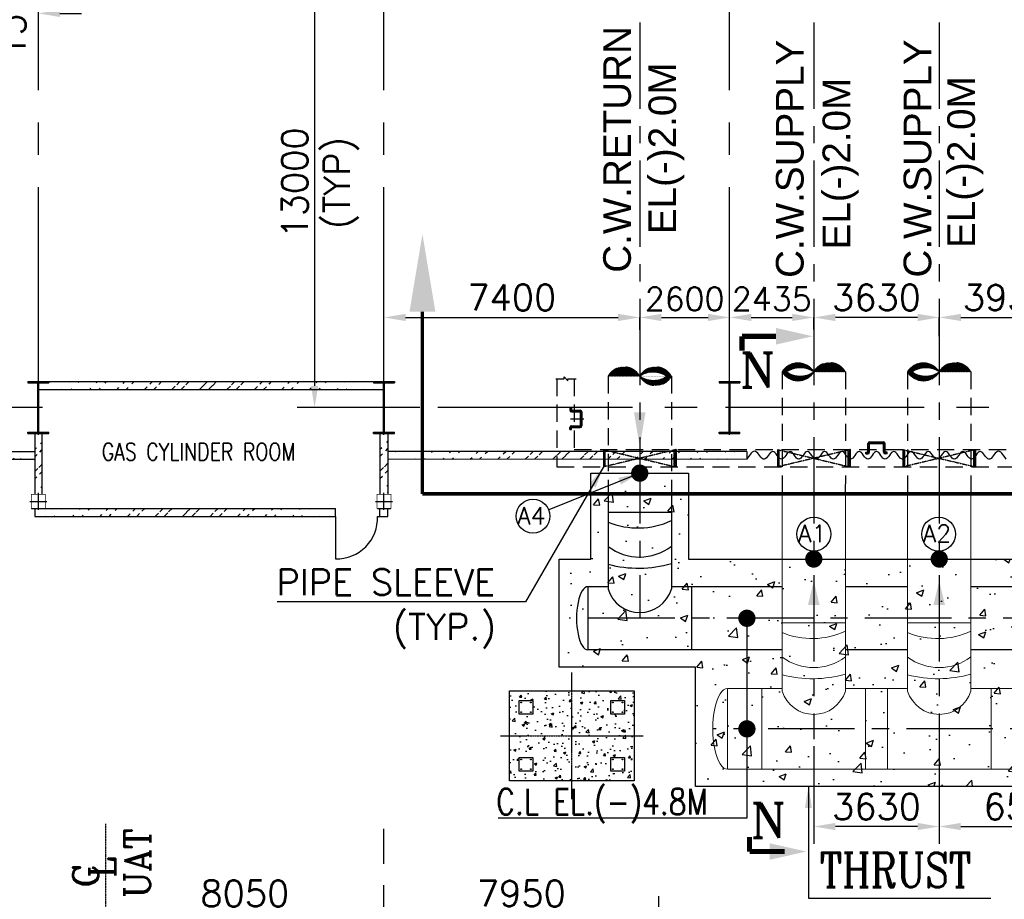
# Model space of a CAD drawing. Header units: inches. Extents: x -341304 to 31571016, y -692717 to 2132253.
# Tile 247 of 256: x 735170 to 763657, y -273216 to -247761. Entities that reach past the tile are written whole.
import ezdxf
from ezdxf.enums import TextEntityAlignment as Align

# ---------------------------------------------------------------- set-up
doc = ezdxf.new("R2010")
doc.units = ezdxf.units.IN
doc.header["$MEASUREMENT"] = 0
for name, pattern in [('CENTER', [2, 1.25, -0.25, 0.25, -0.25]), ('CENTER2', [1.125, 0.75, -0.125, 0.125, -0.125]), ('CENTRE', [1.5, 0.75, -0.25, 0.25, -0.25]), ('HIDDEN', [0.375, 0.25, -0.125])]:
    doc.linetypes.add(name, pattern=pattern)
for name, color, linetype in [('0-7-COL', 5, 'CENTER'), ('0-CL', 8, 'CENTER'), ('0-CW RETURN', 1, 'Continuous'), ('0-CW SUPPLY', 4, 'Continuous'), ('Aux_col', 1, 'Continuous'), ('CANAL', 4, 'Continuous'), ('civil', 4, 'Continuous'), ('COL', 1, 'Continuous'), ('cw pipe', 3, 'Continuous'), ('CWPIPEI', 4, 'Continuous'), ('DIM', 1, 'Continuous'), ('ENCASING', 44, 'Continuous'), ('EQP0', 3, 'Continuous'), ('GRID', 2, 'CENTER2'), ('HATCH', 9, 'Continuous'), ('text', 3, 'Continuous'), ('WALL', 40, 'Continuous')]:
    doc.layers.add(name, color=color, linetype=linetype)
doc.styles.add('ROMANC', font='ROMANC.SHX')
doc.styles.add('ROMANS', font='romans')
doc.styles.add('ROMANT', font='romant', dxfattribs={"height": 5})
doc.styles.get("Standard").update_dxf_attribs({"font": 'arial.ttf'})
doc.dimstyles.new('User600', dxfattribs={"dimscale": 500, "dimtxt": 1.5, "dimasz": 1.25, "dimexe": 1, "dimexo": 1, "dimgap": 0.4, "dimtad": 1, "dimdec": 0, "dimzin": 0, "dimdsep": 46, "dimtxsty": 'ROMANS', "dimcen": 1, "dimclrd": 8, "dimclre": 8, "dimclrt": 3, "dimadec": 0, "dimazin": 0, "dimtfac": 1, "dimtdec": 0, "dimtix": 1, "dimtofl": 0, "dimtmove": 0, "dimatfit": 3, "dimfxl": 1, "dimtolj": 1, "dimtzin": 0, "dimarcsym": 0})
pattern_1 = [(45, (1082611.345, -1068985.848), (29.1681547, -29.1681547), []), (315, (1082611.345, -1068985.848), (-29.1681547, -29.1681547), [])]
pattern_2 = [(45, (1087645.92, -1068985.848), (29.1681547, -29.1681547), []), (315, (1087645.92, -1068985.848), (-29.1681547, -29.1681547), [])]
pattern_3 = [(45, (1091276.314, -1068985.848), (29.1681547, -29.1681547), []), (315, (1091276.314, -1068985.848), (-29.1681547, -29.1681547), [])]
pattern_4 = [(45, (711329.6, -357509.4), (-397.7476, 397.7476), []), (45, (711594.75, -357509.4), (-397.7476, 397.7476), [])]
pattern_5 = [(45, (711329.6, -357509.4), (-397.7476, 397.7476), []), (45, (711594.75, -357509.4), (-397.7476, 397.7476), [])]

# ---------------------------------------------------------------- blocks, each defined once
blk = doc.blocks.new('A$C41E52089')
at = {"layer": 'COL'}
h = blk.add_hatch(dxfattribs=at)
h.set_pattern_fill('ANSI31', color=230, scale=100, style=0)
h.paths.add_polyline_path([(300, -710), (0, -710), (0, -750), (300, -750)])
h.paths.add_polyline_path([(0, -710), (-300, -710), (-300, -750), (0, -750)])
h.paths.add_polyline_path([(0, 0), (-13, 0), (-13, -710), (0, -710)])
h.paths.add_polyline_path([(0, 710), (-13, 710), (-13, 0), (0, 0)])
h.paths.add_polyline_path([(12, 0), (0, 0), (0, -710), (12, -710)])
h.paths.add_polyline_path([(12, 710), (0, 710), (0, 0), (12, 0)])
h.paths.add_polyline_path([(300, 750), (0, 750), (0, 710), (12, 710), (300, 710)])
h.paths.add_polyline_path([(0, 750), (-300, 750), (-300, 710), (0, 710)])
at = {"layer": 'COL', "color": 230}
for p, q in [((-300, 750), (300, 750)), ((-300, 750), (-300, 710)), ((-300, 710), (300, 710)), ((-13, -710), (-13, 710)), ((12, -710), (12, 710)), ((300, 750), (300, 710)), ((123, 0), (-123, 0)), ((-300, -710), (300, -710)), ((-300, -750), (-300, -710)), ((-300, -750), (300, -750)), ((300, -750), (300, -710))]:
    blk.add_line(p, q, dxfattribs=at)
at = {"layer": 'COL', "color": 2}
blk.add_line((0, -790), (0, 790), dxfattribs=at)
blk = doc.blocks.new('*D113')
at = {"color": 8, "lineweight": -2, "transparency": 16777216}
for p, q in [((747714, -245984), (743202, -245984)), ((743702, -246609), (743702, -258359)), ((746746, -258984), (743202, -258984))]:
    blk.add_line(p, q, dxfattribs=at)
at = {"color": 8, "transparency": 16777216}
for points in [[(743598, -246609), (743806, -246609), (743702, -245984)], [(743598, -258359), (743806, -258359), (743702, -258984)]]:
    blk.add_solid(points, dxfattribs=at)
at = {"layer": 'Defpoints', "color": 0, "transparency": 16777216}
for p in [(748214, -245984), (743702, -258984), (747246, -258984)]:
    blk.add_point(p, dxfattribs=at)
at = {"color": 3, "transparency": 16777216, "char_height": 750, "attachment_point": 5, "rotation": 90, "style": 'ROMANS'}
for s, insert in [('\\A1;13000', (743127, -252484)), ('\\A1;(TYP)', (744473, -252484))]:
    blk.add_mtext(s, dxfattribs=dict(at, insert=insert))
blk = doc.blocks.new('*D128')
at = {"color": 8, "lineweight": -2, "transparency": 16777216}
for p, q in [((761774, -268284), (761774, -271110)), ((762399, -271110), (767709, -271110)), ((768334, -271854), (768334, -271110))]:
    blk.add_line(p, q, dxfattribs=at)
at = {"color": 8, "transparency": 16777216}
for points in [[(762399, -271006), (762399, -271214), (761774, -271110)], [(767709, -271006), (767709, -271214), (768334, -271110)]]:
    blk.add_solid(points, dxfattribs=at)
at = {"layer": 'Defpoints', "color": 0, "transparency": 16777216}
for p in [(761774, -268284), (768334, -271110), (768334, -271854, -120687)]:
    blk.add_point(p, dxfattribs=at)
at = {"color": 3, "transparency": 16777216, "insert": (764341, -270535), "char_height": 750, "attachment_point": 5, "style": 'ROMANS'}
blk.add_mtext('\\A1;6560', dxfattribs=at)
blk = doc.blocks.new('*D149')
at = {"color": 8, "lineweight": -2, "transparency": 16777216}
for p, q in [((758144, -268784), (758144, -271610)), ((761774, -268784), (761774, -271610)), ((761149, -271110), (758769, -271110))]:
    blk.add_line(p, q, dxfattribs=at)
at = {"color": 8, "transparency": 16777216}
for points in [[(758769, -271006), (758769, -271214), (758144, -271110)], [(761149, -271006), (761149, -271214), (761774, -271110)]]:
    blk.add_solid(points, dxfattribs=at)
at = {"layer": 'Defpoints', "color": 0, "transparency": 16777216}
for p in [(758144, -268284), (761774, -268284), (758144, -271110)]:
    blk.add_point(p, dxfattribs=at)
at = {"color": 3, "transparency": 16777216, "insert": (759959, -270535), "char_height": 750, "attachment_point": 5, "style": 'ROMANS'}
blk.add_mtext('\\A1;3630', dxfattribs=at)
blk = doc.blocks.new('A$C5C0C65E7')
at = {"layer": 'Aux_col'}
for p, q in [((-125, 0), (125, 0)), ((0, 125), (0, -125))]:
    blk.add_line(p, q, dxfattribs=at)
at = {"layer": 'Aux_col', "const_width": 10, "flags": 128}
blk.add_lwpolyline([(-100, -100), (100, -100), (100, 100), (-100, 100)], close=True, dxfattribs=at)
blk = doc.blocks.new('A$C72AF697D')
at = {"layer": 'Aux_col', "xscale": 2, "yscale": 2, "zscale": 2}
blk.add_blockref('A$C5C0C65E7', (0, 0), dxfattribs=at)
blk = doc.blocks.new('A$C2B282DB4')
at = {"layer": 'Aux_col'}
blk.add_blockref('A$C72AF697D', (0, 0), dxfattribs=at)
blk = doc.blocks.new('A$C744626C8')
at = {"layer": 'DIM'}
blk.add_blockref('A$C2B282DB4', (0, 0), dxfattribs=at)
blk = doc.blocks.new('*D344')
at = {"color": 8, "lineweight": -2, "transparency": 16777216}
for p, q in [((733584, -247579), (732959, -247579)), ((736334, -247579), (736959, -247579))]:
    blk.add_line(p, q, dxfattribs=at)
at = {"color": 8, "transparency": 16777216}
for points in [[(733584, -247475), (733584, -247683), (734209, -247579)], [(736334, -247475), (736334, -247683), (735709, -247579)]]:
    blk.add_solid(points, dxfattribs=at)
at = {"layer": 'Defpoints', "color": 0, "transparency": 16777216}
for p in [(734209, -247579), (735709, -247579), (735709, -247579)]:
    blk.add_point(p, dxfattribs=at)
at = {"color": 3, "transparency": 16777216, "insert": (734959, -247579), "char_height": 750, "attachment_point": 5, "rotation": 90, "style": 'ROMANS'}
blk.add_mtext('\\A1;1500', dxfattribs=at)
blk = doc.blocks.new('*D188')
at = {"color": 8, "lineweight": -2, "transparency": 16777216}
for p, q in [((745709, -256717), (745709, -256378)), ((746334, -256378), (752484, -256378)), ((753109, -256733), (753109, -256378))]:
    blk.add_line(p, q, dxfattribs=at)
at = {"color": 8, "transparency": 16777216}
for points in [[(746334, -256274), (746334, -256482), (745709, -256378)], [(752484, -256274), (752484, -256482), (753109, -256378)]]:
    blk.add_solid(points, dxfattribs=at)
at = {"layer": 'Defpoints', "color": 0, "transparency": 16777216}
for p in [(753109, -256378), (745709, -256717), (753109, -256733)]:
    blk.add_point(p, dxfattribs=at)
at = {"color": 3, "transparency": 16777216, "insert": (749409, -255803), "char_height": 750, "attachment_point": 5, "style": 'ROMANS'}
blk.add_mtext('\\A1;7400', dxfattribs=at)
blk = doc.blocks.new('*D189')
at = {"color": 8, "lineweight": -2, "transparency": 16777216}
for p, q in [((753109, -256733), (753109, -256378)), ((753734, -256378), (755085, -256378)), ((755710, -256647), (755710, -256378))]:
    blk.add_line(p, q, dxfattribs=at)
at = {"color": 8, "transparency": 16777216}
for points in [[(753734, -256274), (753734, -256482), (753109, -256378)], [(755085, -256274), (755085, -256482), (755710, -256378)]]:
    blk.add_solid(points, dxfattribs=at)
at = {"layer": 'Defpoints', "color": 0, "transparency": 16777216}
for p in [(755710, -256378), (755710, -256647), (753109, -256733)]:
    blk.add_point(p, dxfattribs=at)
at = {"color": 3, "transparency": 16777216, "insert": (754409, -255841), "char_height": 675, "attachment_point": 5, "style": 'ROMANS'}
blk.add_mtext('\\A1;2600', dxfattribs=at)
blk = doc.blocks.new('*D190')
at = {"color": 8, "lineweight": -2, "transparency": 16777216}
for p, q in [((755710, -257060), (755710, -256378)), ((756335, -256378), (757520, -256378)), ((758145, -256723), (758145, -256378))]:
    blk.add_line(p, q, dxfattribs=at)
at = {"color": 8, "transparency": 16777216}
for points in [[(756335, -256274), (756335, -256482), (755710, -256378)], [(757520, -256274), (757520, -256482), (758145, -256378)]]:
    blk.add_solid(points, dxfattribs=at)
at = {"layer": 'Defpoints', "color": 0, "transparency": 16777216}
for p in [(758145, -256378), (758145, -256723), (755710, -257060)]:
    blk.add_point(p, dxfattribs=at)
at = {"color": 3, "transparency": 16777216, "insert": (756927, -255841), "char_height": 675, "attachment_point": 5, "style": 'ROMANS'}
blk.add_mtext('\\A1;2435', dxfattribs=at)
blk = doc.blocks.new('*D191')
at = {"color": 8, "lineweight": -2, "transparency": 16777216}
for p, q in [((761775, -256915), (761775, -256378)), ((762400, -256378), (765085, -256378)), ((765710, -256896), (765710, -256378))]:
    blk.add_line(p, q, dxfattribs=at)
at = {"color": 8, "transparency": 16777216}
for points in [[(762400, -256274), (762400, -256482), (761775, -256378)], [(765085, -256274), (765085, -256482), (765710, -256378)]]:
    blk.add_solid(points, dxfattribs=at)
at = {"layer": 'Defpoints', "color": 0, "transparency": 16777216}
for p in [(765710, -256378), (761775, -256915), (765710, -256896)]:
    blk.add_point(p, dxfattribs=at)
at = {"color": 3, "transparency": 16777216, "insert": (763742, -255803), "char_height": 750, "attachment_point": 5, "style": 'ROMANS'}
blk.add_mtext('\\A1;3935', dxfattribs=at)
blk = doc.blocks.new('*D193')
at = {"color": 8, "lineweight": -2, "transparency": 16777216}
for p, q in [((758145, -256723), (758145, -256378)), ((761150, -256378), (758770, -256378)), ((761775, -256666), (761775, -256378))]:
    blk.add_line(p, q, dxfattribs=at)
at = {"color": 8, "transparency": 16777216}
for points in [[(758770, -256274), (758770, -256482), (758145, -256378)], [(761150, -256274), (761150, -256482), (761775, -256378)]]:
    blk.add_solid(points, dxfattribs=at)
at = {"layer": 'Defpoints', "color": 0, "transparency": 16777216}
for p in [(758145, -256378), (761775, -256666), (758145, -256723)]:
    blk.add_point(p, dxfattribs=at)
at = {"color": 3, "transparency": 16777216, "insert": (759960, -255803), "char_height": 750, "attachment_point": 5, "style": 'ROMANS'}
blk.add_mtext('\\A1;3630', dxfattribs=at)
blk = doc.blocks.new('A$C022D02BE')
at = {"layer": 'text', "lineweight": 25}
for s, p in [('C.W.RETURN', (-657, 7468)), ('C.W.SUPPLY', (4340, 7196)), ('C.W.SUPPLY', (8034, 7206)), ('C.W.RETURN', (14512, 7329)), ('EL(-)2.0M', (752, 7500)), ('EL(-)2.0M', (15885, 7349)), ('EL(-)2.0M', (5788, 7058)), ('EL(-)2.0M', (9398, 7100))]:
    blk.add_text(s, height=800, rotation=90, dxfattribs=at).set_placement(p, align=Align.MIDDLE)
blk = doc.blocks.new('GT REV-02')
at = {"color": 230, "linetype": 'CENTER2', "ltscale": 0.5}
blk.add_line((-695491, 29957, 96251), (-695491, 42639, 96251), dxfattribs=at)
at = {"color": 230, "linetype": 'CENTRE', "ltscale": 2500}
blk.add_line((-687441, 18988, -96251), (-687441, 42500, -96251), dxfattribs=at)
at = {"color": 230, "linetype": 'Continuous', "style": 'ROMANC'}
for s, p in [('UAT', (-694572, 41503, 96251)), ('L', (-695584, 41368, 96251)), ('C', (-696071, 41142, 96251))]:
    blk.add_text(s, height=750, rotation=90, dxfattribs=at).set_placement(p, align=Align.MIDDLE)
blk = doc.blocks.new('*D277')
at = {"layer": 'Defpoints', "color": 0, "transparency": 16777216}
for p in [(745709, -273621), (745709, -274519), (753659, -274519, 192503)]:
    blk.add_point(p, dxfattribs=at)
at = {"layer": 'DIM', "color": 8, "lineweight": -2, "transparency": 16777216}
for p, q in [((745709, -274019), (745709, -273121)), ((753659, -274019), (753659, -273121)), ((753034, -273621), (746334, -273621))]:
    blk.add_line(p, q, dxfattribs=at)
at = {"layer": 'DIM', "color": 8, "transparency": 16777216}
for points in [[(746334, -273517), (746334, -273725), (745709, -273621)], [(753034, -273517), (753034, -273725), (753659, -273621)]]:
    blk.add_solid(points, dxfattribs=at)
at = {"layer": 'DIM', "color": 3, "transparency": 16777216, "insert": (749684, -273046), "char_height": 750, "attachment_point": 5, "style": 'ROMANS'}
blk.add_mtext('\\A1;7950', dxfattribs=at)
blk = doc.blocks.new('*D395')
at = {"layer": 'Defpoints', "color": 0, "transparency": 16777216}
for p in [(745709, -273121), (737659, -273621, 192503), (737659, -273621)]:
    blk.add_point(p, dxfattribs=at)
at = {"layer": 'DIM', "color": 8, "lineweight": -2, "transparency": 16777216}
for p, q in [((745084, -273621), (738284, -273621)), ((745709, -273621), (745709, -274121))]:
    blk.add_line(p, q, dxfattribs=at)
at = {"layer": 'DIM', "color": 8, "transparency": 16777216}
for points in [[(738284, -273517), (738284, -273725), (737659, -273621)], [(745084, -273517), (745084, -273725), (745709, -273621)]]:
    blk.add_solid(points, dxfattribs=at)
at = {"layer": 'DIM', "color": 3, "transparency": 16777216, "insert": (741684, -273046), "char_height": 750, "attachment_point": 5, "style": 'ROMANS'}
blk.add_mtext('\\A1;8050', dxfattribs=at)

msp = doc.modelspace()

# ---------------------------------------------------------------- hatches: boundary and pattern name
h = msp.add_hatch()
h.set_pattern_fill('AR-CONC', color=8, scale=100, style=0)
h.set_pattern_definition([(50, (735709.4, -222483.5), (717.26, -62.752), [75, -825]), (355, (735709.4, -222483.5), (-138.751, 752.192), [60, -660]), (100.4514, (735769.15, -222488.74), (578.509, 689.44), [63.74, -701.142]), (46.1842, (735709.4, -222283.5), (1067.241, -165.519), [112.5, -1237.5]), (96.6356, (735798.3, -222297.3), (934.663, 974.118), [95.61, -1051.713]), (351.1842, (735709.4, -222283.5), (934.662, 974.119), [90, -990]), (21, (735809.4, -222333.5), (596.907, -402.619), [75, -825]), (326, (735809.4, -222333.5), (243.315, 725.15), [60, -660]), (71.4514, (735859.1, -222367.06), (840.223, 322.5305), [63.74, -701.142]), (37.5, (735709.38, -222483.51), (12.1599, 332.8939), [0, -652, 0, -670, 0, -662.5]), (7.5, (735709.38, -222483.5), (263.0695, 394.4117), [0, -382, 0, -637, 0, -252.5]), (327.5, (735486.38, -222483.5), (533.8224, -22.5549), [0, -250, 0, -780, 0, -1035]), (317.5, (735386.38, -222483.5), (583.186, 100.105), [0, -325, 0, -518, 0, -735])])
h.paths.add_polyline_path([(749619.4, -267858.5), (749619.4, -267458.5), (750019.4, -267458.5), (750019.4, -267858.5)], flags=16)
h.paths.add_polyline_path([(750019.4, -269108.5), (750019.4, -269508.5), (749619.4, -269508.5), (749619.4, -269108.5)], flags=16)
h.paths.add_polyline_path([(752669.4, -269508.5), (752269.4, -269508.5), (752269.4, -269108.5), (752669.4, -269108.5)], flags=16)
h.paths.add_polyline_path([(749344.4, -269783.5), (749344.4, -267183.5), (752944.4, -267183.5), (752944.4, -269783.5)])
h.paths.add_polyline_path([(752269.4, -267858.5), (752269.4, -267458.5), (752669.4, -267458.5), (752669.4, -267858.5)], flags=16)
at = {"layer": '0-CW RETURN', "linetype": 'Continuous'}
h = msp.add_hatch(dxfattribs=at)
h.set_pattern_fill('ANSI31', color=1, scale=100)
h.set_pattern_definition([(45, (-2462196.36, -1146888.512), (-8.838834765, 8.838834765), [])])
edge = h.paths.add_edge_path()
edge.add_arc((752651.6, -258341.4), 527.7, 29.94114, 150.05886, ccw=False)
edge.add_arc((753566.1, -258341.4), 527.7, 29.94114, 150.05886, ccw=False)
edge.add_arc((753566.1, -257814.7), 527.7, 209.94114, 330.05886, ccw=False)
edge.add_arc((753500.8, -258657.4), 699.5, 55.92214, 124.07786, ccw=False)
edge.add_arc((753500.8, -257515.9), 685.3, 235.11637, 304.88363, ccw=False)
at = {"layer": '0-CW SUPPLY', "linetype": 'Continuous', "lineweight": 9, "ltscale": 2500}
h = msp.add_hatch(dxfattribs=at)
h.set_pattern_fill('ANSI31', color=4, scale=100)
h.set_pattern_definition([(45, (-2256496.758, -1146985.831), (-8.838834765, 8.838834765), [])])
edge = h.paths.add_edge_path()
edge.add_arc((758601.3, -258217.5), 527.7, 29.87453, 149.99224)
edge.add_arc((757686.8, -258216.4), 527.7, 29.87453, 149.99224)
edge.add_arc((757687.4, -257689.7), 527.7, 209.87453, 329.99224)
edge.add_arc((757751.8, -258532.5), 699.5, 55.85552, 124.01124)
edge.add_arc((757753.1, -257390.9), 685.3, 235.04976, 304.81701)
h = msp.add_hatch(dxfattribs=at)
h.set_pattern_fill('ANSI31', color=4, scale=100)
h.set_pattern_definition([(45, (-2252866.758, -1146985.831), (-8.838834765, 8.838834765), [])])
edge = h.paths.add_edge_path()
edge.add_arc((762231.3, -258217.5), 527.7, 29.87453, 149.99224)
edge.add_arc((761316.8, -258216.4), 527.7, 29.87453, 149.99224)
edge.add_arc((761317.4, -257689.7), 527.7, 209.87453, 329.99224)
edge.add_arc((761381.8, -258532.5), 699.5, 55.85552, 124.01124)
edge.add_arc((761383.1, -257390.9), 685.3, 235.04976, 304.81701)
at = {"layer": 'ENCASING'}
h = msp.add_hatch(dxfattribs=at)
h.set_pattern_fill('AR-CONC', color=256, scale=300)
h.set_pattern_definition([(50, (795709.4, -258983.5), (2151.78, -188.256), [225, -2475]), (355, (795709.4, -258983.5), (-416.25, 2256.58), [180, -1980]), (100.4514, (795888.7, -258999.2), (1735.53, 2068.32), [191.22, -2103.43]), (46.184, (795709.4, -258383.5), (3201.72, -496.56), [337.5, -3712.5]), (96.636, (795976.2, -258425), (2803.99, 2922.36), [286.83, -3155.14]), (351.184, (795709.4, -258383.5), (2803.99, 2922.36), [270, -2970]), (21, (796009.4, -258533.5), (1790.72, -1207.857), [225, -2475]), (326, (796009.4, -258533.5), (729.95, 2175.45), [180, -1980]), (71.4514, (796158.6, -258634.2), (2520.67, 967.59), [191.22, -2103.43]), (37.5, (795709.4, -258983.5), (36.48, 998.682), [0, -1956, 0, -2010, 0, -1987.5]), (7.5, (795709.4, -258983.5), (789.209, 1183.235), [0, -1146, 0, -1911, 0, -757.5]), (327.5, (795040.4, -258983.5), (1601.467, -67.665), [0, -750, 0, -2340, 0, -3105]), (317.5, (794740.4, -258983.5), (1749.56, 300.315), [0, -975, 0, -1554, 0, -2205])])
h.paths.add_polyline_path([(754523.7, -263368.5), (773201.9, -263368.5), (773201.9, -271588.5), (766666.6, -271588.5), (766666.6, -269951), (754723.1, -269951), (754723.1, -266498), (754600.5, -266498), (751119.5, -266498), (750779.5, -266498), (750779.5, -263368.5), (751694.4, -263368.5), (751694.4, -260883.5), (754523.7, -260883.5)])
at = {"layer": 'EQP0'}
h = msp.add_hatch(dxfattribs=at)
h.set_pattern_fill('ACET-2D-ANSI37', color=256, scale=330, angle=450, style=0)
h.set_pattern_definition(pattern_1)
h.paths.add_polyline_path([(752110.4, -260703.5), (752060.4, -260703.5), (752060.4, -260203.5), (752110.4, -260203.5)])
h = msp.add_hatch(dxfattribs=at)
h.set_pattern_fill('ACET-2D-ANSI37', color=256, scale=330, angle=450, style=0)
h.set_pattern_definition(pattern_1)
h.paths.add_polyline_path([(754109.4, -260703.5), (754159.4, -260703.5), (754159.4, -260203.5), (754109.4, -260203.5)])
h = msp.add_hatch(dxfattribs=at)
h.set_pattern_fill('ACET-2D-ANSI37', color=256, scale=330, angle=450, style=0)
h.set_pattern_definition(pattern_2)
h.paths.add_polyline_path([(757145, -260703.5), (757095, -260703.5), (757095, -260203.5), (757145, -260203.5)])
h = msp.add_hatch(dxfattribs=at)
h.set_pattern_fill('ACET-2D-ANSI37', color=256, scale=330, angle=450, style=0)
h.set_pattern_definition(pattern_2)
h.paths.add_polyline_path([(759143.9, -260703.5), (759194, -260703.5), (759194, -260203.5), (759144, -260203.5)])
h = msp.add_hatch(dxfattribs=at)
h.set_pattern_fill('ACET-2D-ANSI37', color=256, scale=330, angle=450, style=0)
h.set_pattern_definition(pattern_3)
h.paths.add_polyline_path([(760775.4, -260703.5), (760725.3, -260703.5), (760725.3, -260203.5), (760775.3, -260203.5)])
h = msp.add_hatch(dxfattribs=at)
h.set_pattern_fill('ACET-2D-ANSI37', color=256, scale=330, angle=450, style=0)
h.set_pattern_definition(pattern_3)
h.paths.add_polyline_path([(762774.3, -260703.5), (762824.3, -260703.5), (762824.3, -260203.5), (762774.3, -260203.5)])
at = {"layer": 'HATCH'}
h = msp.add_hatch(dxfattribs=at)
h.set_pattern_fill('ANSI32', color=256, scale=1500, style=0)
h.set_pattern_definition(pattern_4)
edge = h.paths.add_edge_path()
edge.add_line((735709.4, -258233.5), (745384.4, -258233.5))
edge.add_line((735746.9, -258463.4), (745671.9, -258463.4))
h = msp.add_hatch(dxfattribs=at)
h.set_pattern_fill('ANSI32', color=256, scale=1500, style=0)
h.set_pattern_definition(pattern_4)
edge = h.paths.add_edge_path()
edge.add_line((735709.4, -258233.5), (745384.4, -258233.5))
edge.add_line((735746.9, -258463.4), (745671.9, -258463.4))
h = msp.add_hatch(dxfattribs=at)
h.set_pattern_fill('ANSI32', color=256, scale=1500, style=0)
h.set_pattern_definition(pattern_5)
edge = h.paths.add_edge_path()
edge.add_line((735709.4, -258233.5), (745384.4, -258233.5))
edge.add_line((735746.9, -258463.4), (745671.9, -258463.4))
h = msp.add_hatch(dxfattribs=at)
h.set_pattern_fill('ANSI32', color=256, scale=1500, style=0)
h.set_pattern_definition(pattern_5)
edge = h.paths.add_edge_path()
edge.add_line((735709.4, -258233.5), (745384.4, -258233.5))
edge.add_line((735746.9, -258463.4), (745671.9, -258463.4))
h = msp.add_hatch(dxfattribs=at)
h.set_pattern_fill('ANSI32', color=256, scale=1200, style=0)
h.set_pattern_definition([(45, (711351.04, -395190.13), (-318.198, 318.198), []), (45, (711563.17, -395190.13), (-318.198, 318.198), [])])
edge = h.paths.add_edge_path()
edge.add_line((735809.4, -259733.5), (735809.4, -261499.3))
edge.add_line((735609.4, -259733.5), (735609.4, -261499.3))
h = msp.add_hatch(dxfattribs=at)
h.set_pattern_fill('ANSI32', color=256, scale=1200, style=0)
h.set_pattern_definition([(45, (711351.04, -395190.13), (-318.198, 318.198), []), (45, (711563.17, -395190.13), (-318.198, 318.198), [])])
edge = h.paths.add_edge_path()
edge.add_line((735809.4, -259733.5), (735809.4, -261499.3))
edge.add_line((735609.4, -259733.5), (735609.4, -261499.3))
h = msp.add_hatch(dxfattribs=at)
h.set_pattern_fill('ANSI32', color=256, scale=1200, style=0)
h.set_pattern_definition([(45, (698657.66, -312853.66), (-318.198, 318.198), []), (45, (698869.8, -312853.66), (-318.198, 318.198), [])])
edge = h.paths.add_edge_path()
edge.add_line((745824.4, -259733.5), (745824.4, -261499.3))
edge.add_line((745594.4, -259733.5), (745594.4, -261499.3))
h = msp.add_hatch(dxfattribs=at)
h.set_pattern_fill('ANSI32', color=256, scale=1200, style=0)
h.set_pattern_definition([(45, (698657.66, -312853.66), (-318.198, 318.198), []), (45, (698869.8, -312853.66), (-318.198, 318.198), [])])
edge = h.paths.add_edge_path()
edge.add_line((745824.4, -259733.5), (745824.4, -261499.3))
edge.add_line((745594.4, -259733.5), (745594.4, -261499.3))
h = msp.add_hatch(dxfattribs=at)
h.set_pattern_fill('ANSI32', color=256, scale=1200, style=0)
h.set_pattern_definition([(45, (717230.96, -396603.53), (-318.198, 318.198), []), (45, (717443.1, -396603.53), (-318.198, 318.198), [])])
edge = h.paths.add_edge_path()
edge.add_line((730208.8, -260253.5), (735709.4, -260253.5))
edge.add_line((730208.8, -260483), (735709.4, -260483.5))
h = msp.add_hatch(dxfattribs=at)
h.set_pattern_fill('ANSI32', color=256, scale=1500, style=0)
h.set_pattern_definition([(45, (727608.3, -355859.7), (-397.7476, 397.7476), []), (45, (727873.5, -355859.7), (-397.7476, 397.7476), [])])
edge = h.paths.add_edge_path()
edge.add_line((745824.4, -260253.7), (756209.4, -260253.8))
edge.add_line((745824.4, -260483.7), (756209.4, -260483.5))
h = msp.add_hatch(dxfattribs=at)
h.set_pattern_fill('ANSI32', color=256, scale=1500, style=0)
h.set_pattern_definition([(45, (711329.6, -357509.4), (-397.7476, 397.7476), []), (45, (711594.75, -357509.4), (-397.7476, 397.7476), [])])
edge = h.paths.add_edge_path()
edge.add_line((735509.4, -261903.5), (744309.4, -261903.5))
edge.add_line((735609.4, -262133.5), (744309.4, -262133.5))
h = msp.add_hatch(dxfattribs=at)
h.set_pattern_fill('ANSI32', color=256, scale=1500, style=0)
h.set_pattern_definition([(45, (711329.6, -357509.4), (-397.7476, 397.7476), []), (45, (711594.75, -357509.4), (-397.7476, 397.7476), [])])
edge = h.paths.add_edge_path()
edge.add_line((735509.4, -261903.5), (744309.4, -261903.5))
edge.add_line((735609.4, -262133.5), (744309.4, -262133.5))

# ---------------------------------------------------------------- linework, layer by layer
at = {"color": 2, "linetype": 'CENTER'}
for p, q in [((751109.9, -259002.4), (751109.9, -259063.5)), ((751134.9, -259088.5), (751384.9, -259088.5)), ((751409.9, -259113.5), (751409.9, -259513.5)), ((751109.9, -259624.6), (751109.9, -259563.5)), ((751134.9, -259538.5), (751384.9, -259538.5)), ((759734.9, -260278.5), (759734.9, -260028.5)), ((759759.9, -260003.5), (760159.9, -260003.5)), ((760184.9, -260278.5), (760184.9, -260028.5)), ((752060.4, -260203.5), (754159.4, -260703.5)), ((754159.4, -260203.5), (752060.4, -260703.5)), ((757095, -260203.5), (759194, -260703.5)), ((759194, -260203.5), (757095, -260703.5)), ((759648.8, -260303.5), (759709.9, -260303.5)), ((760270.9, -260303.5), (760209.9, -260303.5)), ((760725.3, -260203.5), (762824.3, -260703.5)), ((762824.3, -260203.5), (760725.3, -260703.5))]:
    msp.add_line(p, q, dxfattribs=at)
at = {"color": 8}
msp.add_line((751109.9, -259313.5), (751490.6, -259313.5), dxfattribs=at)
at = {"const_width": 250}
for points in [[(752983.9, -260883.5, 1), (753233.9, -260883.5, 1)], [(758019.4, -263368.5, 1), (758269.4, -263368.5, 1)], [(761649.4, -263368.5, 1), (761899.4, -263368.5, 1)]]:
    msp.add_lwpolyline(points, format="xyb", close=True, dxfattribs=at)
at = {"color": 8}
msp.add_lwpolyline([(749344.4, -267183.5), (752944.4, -267183.5), (752944.4, -269783.5), (749344.4, -269783.5)], close=True, dxfattribs=at)
for centre in [(750021, -262128.1), (758147.3, -262646.9), (761756, -262646.9)]:
    msp.add_circle(centre, 490)
at = {"color": 2, "linetype": 'CENTER'}
for centre, start, end in [((751134.9, -259063.5), 180, 270), ((751384.9, -259113.5), 0, 90), ((751384.9, -259513.5), 270, 0), ((751134.9, -259563.5), 90, 180), ((759759.9, -260028.5), 90, 180), ((760159.9, -260028.5), 0, 90), ((759709.9, -260278.5), 270, 0), ((760209.9, -260278.5), 180, 270)]:
    msp.add_arc(centre, 25, start, end, dxfattribs=at)
at = {"layer": '0-7-COL', "linetype": 'CENTER2', "ltscale": 4}
for p, q in [((751144.4, -270318.3), (751144.4, -266648.7)), ((749084.2, -268483.5), (753204.6, -268483.5))]:
    msp.add_line(p, q, dxfattribs=at)
at = {"layer": '0-CL', "lineweight": -3, "ltscale": 2000}
for p, q in [((753108.9, -247838.6), (753108.9, -265083.5)), ((758144.4, -247838.6), (758144.4, -268583.5)), ((761774.4, -247838.6), (761774.4, -268583.5)), ((770124.6, -265083.5), (751279.5, -265083.5)), ((767324.5, -268283.5), (755223.1, -268283.5))]:
    msp.add_line(p, q, dxfattribs=at)
at = {"layer": '0-CW RETURN'}
for p, q in [((752194.4, -261483.5), (752194.4, -264244.5)), ((754023.4, -261483.4), (754023.4, -264244.5)), ((752194.9, -264169), (751608.9, -264169)), ((751608.9, -264169), (751608.9, -265998)), ((754608.9, -264169), (754608.9, -265998)), ((757229.9, -265998, 96251.3), (751608.9, -265998, 96251.3)), ((760859.9, -265998, 96251.3), (759058.9, -265998, 96251.3)), ((766059.3, -265998, 96251.3), (762688.9, -265998, 96251.3))]:
    msp.add_line(p, q, dxfattribs=at)
at = {"layer": '0-CW RETURN', "color": 1, "linetype": 'Continuous'}
for p, q in [((752194.4, -262015.3), (754023.4, -262015.3)), ((757229.9, -264169), (754023.9, -264169)), ((760859.9, -264169), (759058.9, -264169)), ((766059.3, -264169), (762688.9, -264169))]:
    msp.add_line(p, q, dxfattribs=at)
for centre, radius, start, end in [((753062.2, -260190.9), 2279.7, 247.62586, 294.93916), ((753104.8, -261796.9), 1513.5, 233.01963, 307.36698), ((753067, -260130.6), 3501.6, 255.5696, 285.85026), ((753108.9, -263958.8), 958.1, 197.34509, 342.65491)]:
    msp.add_arc(centre, radius, start, end, dxfattribs=at)
msp.add_ellipse((751609, -265083.5), major_axis=(0, 914.5), ratio=0.3602936, start_param=-0.001687, end_param=3.1430352, dxfattribs=at)
msp.add_solid([(753275.6, -259121.7), (752942.3, -259121.7), (753109, -260121.7)], dxfattribs=at)
at = {"layer": '0-CW SUPPLY', "color": 4, "linetype": 'Continuous', "lineweight": 9, "ltscale": 2500}
for p, q in [((757229.9, -261483.4), (757229.9, -267193.1)), ((759058.9, -261483.4), (759058.9, -267193.1, 22861.6)), ((760859.9, -261483.3), (760859.9, -267193.1)), ((762688.9, -261483.3), (762688.9, -267193.1, 22861.7)), ((757229.9, -265215.3), (759058.9, -265215.3)), ((760859.9, -265215.3), (762688.9, -265215.3)), ((757229.9, -267116), (755644.4, -267116)), ((755644.4, -267116), (755644.4, -269451)), ((756644.4, -267116), (756644.4, -269451)), ((760859.9, -267116), (759058.9, -267116)), ((759644.4, -267116), (759644.4, -269451)), ((760274.4, -267116), (760274.4, -269451)), ((767385.9, -267116), (762688.9, -267116)), ((763274.4, -267116), (763274.4, -269451)), ((766760.2, -269451), (755644.4, -269451))]:
    msp.add_line(p, q, dxfattribs=at)
for centre, radius, start, end in [((757686.8, -258216.4), 527.7, 29.87453, 149.99224), ((761316.8, -258216.4, 0), 527.7, 29.87453, 149.99224), ((757687.4, -257689.7), 527.7, 209.87453, 329.99224), ((757751.8, -258532.5), 699.5, 55.85552, 124.01124), ((757753.1, -257390.9), 685.3, 235.04976, 304.81701), ((761317.4, -257689.7, 0), 527.7, 209.87453, 329.99224), ((761381.8, -258532.5, 0), 699.5, 55.85552, 124.01124), ((761383.1, -257390.9, 0), 685.3, 235.04976, 304.81701), ((758097.6, -263390.9), 2279.7, 247.62586, 294.93916), ((761727.6, -263390.9), 2279.7, 247.62586, 294.93916), ((758140.3, -264996.9), 1513.5, 233.01963, 307.36698), ((761770.3, -264996.9), 1513.5, 233.01963, 307.36698), ((758102.5, -263330.6), 3501.6, 255.5696, 285.85026), ((761732.5, -263330.6), 3501.6, 255.5696, 285.85026), ((758144.4, -266907.5, 24062.8), 958.1, 197.34509, 342.65491), ((761774.4, -266907.5, 24062.8), 958.1, 197.34509, 342.65491)]:
    msp.add_arc(centre, radius, start, end, dxfattribs=at)
msp.add_ellipse((755643.8, -268283.5), major_axis=(0, 1167.5), ratio=0.3602936, start_param=-0.001687, end_param=3.1430352, dxfattribs=at)
for points in [[(758310.6, -264695.9), (757977.2, -264695.9), (758143.9, -263995.9)], [(761940.6, -264695.9), (761607.2, -264695.9), (761773.9, -263995.9)]]:
    msp.add_solid(points, dxfattribs=at)
at = {"layer": 'CANAL', "color": 240, "linetype": 'CENTER2', "ltscale": 7500}
for p, q in [((745709.4, -258233.5), (745709.4, -245134.2)), ((755709.4, -258233.5), (755709.4, -245134.2)), ((735709.4, -258233.5), (735709.4, -246791.6)), ((735721.9, -258983.5), (640696.9, -258983.5)), ((811959.4, -258983.5), (745696.9, -258983.5))]:
    msp.add_line(p, q, dxfattribs=at)
at = {"layer": 'civil', "color": 1}
for points in [[(749619.4, -267458.5), (750019.4, -267458.5), (750019.4, -267858.5), (749619.4, -267858.5)], [(752269.4, -267458.5), (752669.4, -267458.5), (752669.4, -267858.5), (752269.4, -267858.5)], [(749619.4, -269108.5), (750019.4, -269108.5), (750019.4, -269508.5), (749619.4, -269508.5)], [(752269.4, -269108.5), (752669.4, -269108.5), (752669.4, -269508.5), (752269.4, -269508.5)]]:
    msp.add_lwpolyline(points, close=True, dxfattribs=at)
for centre in [(749679.4, -267518.5), (749959.4, -267518.5), (752329.4, -267518.5), (752609.4, -267518.5), (749679.4, -267798.5), (749959.4, -267798.5), (752329.4, -267798.5), (752609.4, -267798.5), (749679.4, -269168.5), (749959.4, -269168.5), (752329.4, -269168.5), (752609.4, -269168.5), (749679.4, -269448.5), (749959.4, -269448.5), (752329.4, -269448.5), (752609.4, -269448.5)]:
    msp.add_circle(centre, 12, dxfattribs=at)
at = {"layer": 'cw pipe', "color": 1, "linetype": 'HIDDEN', "ltscale": 2000}
for p, q in [((752194.4, -258078), (752194.4, -261483.5)), ((754023.4, -258079.7), (754023.4, -261483.4))]:
    msp.add_line(p, q, dxfattribs=at)
at = {"layer": 'cw pipe', "color": 4, "linetype": 'HIDDEN', "ltscale": 2000}
for p, q in [((757229.9, -257952.5), (757229.9, -261483.4)), ((759058.9, -257952.5), (759057.2, -261483.4)), ((760859.9, -257952.5), (760859.9, -261483.3)), ((762688.9, -257952.5), (762688.9, -261483.3))]:
    msp.add_line(p, q, dxfattribs=at)
for centre in [(758601.3, -258217.5), (762231.3, -258217.5, 0)]:
    msp.add_arc(centre, 527.7, 29.87453, 149.99224, dxfattribs=at)
at = {"layer": 'cw pipe', "color": 1, "linetype": 'HIDDEN', "ltscale": 2000}
for centre, radius, start, end in [((752651.6, -258341.4, 13), 527.7, 29.94114, 150.05886), ((753566.1, -258341.4, 13), 527.7, 29.94114, 150.05886), ((753500.8, -258657.4, 13), 699.5, 55.92214, 124.07786), ((753566.1, -257814.7, 13), 527.7, 209.94114, 330.05886), ((753500.8, -257515.9, 13), 685.3, 235.11637, 304.88363)]:
    msp.add_arc(centre, radius, start, end, dxfattribs=at)
at = {"layer": 'CWPIPEI', "ltscale": 0.5}
msp.add_spline([(763709.4, -260483.5), (763459.4, -260253.5), (763209.4, -260483.5), (762959.4, -260253.5), (762709.4, -260483.5), (762459.4, -260253.5), (762209.4, -260483.5), (761959.4, -260253.5), (761709.4, -260483.5), (761459.4, -260253.5), (761209.4, -260483.5), (760959.4, -260253.5), (760709.4, -260483.5), (760459.4, -260253.5), (760209.4, -260483.5), (759959.4, -260253.5), (759709.4, -260483.5), (759459.4, -260253.5), (759209.4, -260483.5), (758959.4, -260253.5), (758709.4, -260483.5), (758459.4, -260253.5), (758209.4, -260483.5), (757959.4, -260253.5), (757709.4, -260483.5), (757459.4, -260253.5), (757209.4, -260483.5), (756959.4, -260253.5), (756709.4, -260483.5), (756459.4, -260253.5), (756209.4, -260483.5)], degree=3, dxfattribs=at)
at = {"layer": 'ENCASING'}
msp.add_lwpolyline([(754523.7, -263368.5), (773201.9, -263368.5), (773201.9, -271588.5), (766666.6, -271588.5), (766666.6, -269951), (754723.1, -269951), (754723.1, -266498), (754600.5, -266498), (751119.5, -266498), (750779.5, -266498), (750779.5, -263368.5), (751694.4, -263368.5), (751694.4, -260883.5), (754523.7, -260883.5)], close=True, dxfattribs=at)
at = {"layer": 'EQP0', "color": 3, "linetype": 'HIDDEN', "ltscale": 2000}
for p, q in [((750709.9, -258151.6), (750709.9, -260703.5)), ((751209.9, -258151.6), (751209.9, -260203.5)), ((751209.9, -260203.5), (772209.4, -260203.5)), ((750709.9, -260703.5), (772709.9, -260703.5))]:
    msp.add_line(p, q, dxfattribs=at)
at = {"layer": 'EQP0'}
for p, q in [((751084.9, -259002.4), (751084.9, -259063.5)), ((751084.9, -259002.4), (751134.9, -259002.4)), ((751134.9, -259002.4), (751134.9, -259063.5)), ((751134.9, -259063.5), (751384.9, -259063.5)), ((751134.9, -259113.5), (751384.9, -259113.5)), ((751384.9, -259113.5), (751384.9, -259513.5)), ((751434.9, -259113.5), (751434.9, -259513.5)), ((751134.9, -259513.5), (751384.9, -259513.5)), ((751084.9, -259624.6), (751084.9, -259563.5)), ((751084.9, -259624.6), (751134.9, -259624.6)), ((751134.9, -259563.5), (751384.9, -259563.5)), ((751134.9, -259624.6), (751134.9, -259563.5)), ((759709.9, -260278.5), (759709.9, -260028.5)), ((759759.9, -259978.5), (760159.9, -259978.5)), ((759759.9, -260028.5), (760159.9, -260028.5)), ((759759.9, -260278.5), (759759.9, -260028.5)), ((760159.9, -260278.5), (760159.9, -260028.5)), ((760209.9, -260278.5), (760209.9, -260028.5)), ((752060.4, -260203.5), (752060.4, -260703.5)), ((752060.4, -260203.5), (752060.4, -260703.5)), ((752110.4, -260703.5), (752110.4, -260203.5)), ((754109.4, -260703.5), (754109.4, -260203.5)), ((754159.4, -260203.5), (754159.4, -260703.5)), ((754159.4, -260203.5), (754159.4, -260703.5)), ((757095, -260203.5), (757095, -260703.5)), ((757095, -260203.5), (757095, -260703.5)), ((757145, -260703.5), (757145, -260203.5)), ((759143.9, -260703.5), (759144, -260203.5)), ((759194, -260203.5), (759194, -260703.5)), ((759194, -260203.5), (759194, -260703.5)), ((759648.8, -260278.5), (759709.9, -260278.5)), ((759648.8, -260328.5), (759648.8, -260278.5)), ((759648.8, -260328.5), (759709.9, -260328.5)), ((760270.9, -260278.5), (760209.9, -260278.5)), ((760270.9, -260328.5), (760209.9, -260328.5)), ((760270.9, -260328.5), (760270.9, -260278.5)), ((760725.3, -260203.5), (760725.3, -260703.5)), ((760725.3, -260203.5), (760725.3, -260703.5)), ((760775.4, -260703.5), (760775.3, -260203.5)), ((762774.3, -260703.5), (762774.3, -260203.5)), ((762824.3, -260203.5), (762824.3, -260703.5)), ((762824.3, -260203.5), (762824.3, -260703.5))]:
    msp.add_line(p, q, dxfattribs=at)
msp.add_lwpolyline([(750679.5, -258151.6), (750926.7, -258151.6), (750926.7, -258092.3), (751025.6, -258211), (751025.6, -258151.6), (751272.9, -258151.6)], dxfattribs=at)
for centre, start, end in [((751134.9, -259063.5), 180, 270), ((751384.9, -259113.5), 0, 90), ((751134.9, -259563.5), 90, 180), ((751384.9, -259513.5), 270, 0), ((759759.9, -260028.5), 90, 180), ((760159.9, -260028.5), 0, 90), ((759709.9, -260278.5), 270, 0), ((760209.9, -260278.5), 180, 270)]:
    msp.add_arc(centre, 50, start, end, dxfattribs=at)
at = {"layer": 'GRID', "linetype": 'CENTER2', "ltscale": 5000, "const_width": 100}
for points in [[(746821.9, -256212), (746821.9, -261483.5)], [(746821.9, -261483.5), (776830.7, -261483.5)]]:
    msp.add_lwpolyline(points, dxfattribs=at)
at = {"layer": 'GRID', "linetype": 'CENTER2', "ltscale": 5000}
msp.add_solid([(746446.9, -256212), (747196.9, -256212), (746821.9, -253962)], dxfattribs=at)
at = {"layer": 'text', "color": 1, "const_width": 150, "elevation": -4924.9}
for points in [[(756065.7, -256921.9), (757053.9, -256921.9)], [(756065.7, -257337.7), (756065.7, -256921.9)]]:
    msp.add_lwpolyline(points, dxfattribs=at)
at = {"layer": 'text', "color": 1, "const_width": 150}
for points in [[(756285.4, -271833.6), (756285.4, -271417.8)], [(756285.4, -271833.6), (757298.3, -271833.6)]]:
    msp.add_lwpolyline(points, dxfattribs=at)
at = {"layer": 'text', "color": 1}
for points in [[(757053.9, -256681.9), (757053.9, -257161.9), (758115.1, -256921.9)], [(756866.5, -272073.6), (756866.5, -271593.6), (757927.7, -271833.6)]]:
    msp.add_solid(points, dxfattribs=at)
at = {"layer": 'WALL'}
for p, q in [((735709.4, -258233.5), (745384.4, -258233.5)), ((735709.4, -258233.5), (745384.4, -258233.5)), ((735709.4, -258233.5), (745384.4, -258233.5)), ((735709.4, -258233.5), (745384.4, -258233.5)), ((735746.9, -258463.4), (745671.9, -258463.4)), ((735746.9, -258463.4), (745671.9, -258463.4)), ((735746.9, -258463.4), (745671.9, -258463.4)), ((735746.9, -258463.4), (745671.9, -258463.4)), ((735609.4, -259733.5), (735609.4, -261499.3)), ((735609.4, -259733.5), (735609.4, -261499.3)), ((735809.4, -259733.5), (735809.4, -261499.3)), ((735809.4, -259733.5), (735809.4, -261499.3)), ((745594.4, -259733.5), (745594.4, -261499.3)), ((745594.4, -259733.5), (745594.4, -261499.3)), ((745824.4, -259733.5), (745824.4, -261499.3)), ((745824.4, -259733.5), (745824.4, -261499.3)), ((730208.8, -260253.5), (735609.4, -260253.5)), ((756209.4, -260253.5), (745824.4, -260253.9)), ((756209.4, -260253.5), (756209.4, -260483.5)), ((730208.8, -260483.5), (735609.4, -260483.5)), ((756209.4, -260483.5), (745824.4, -260483.9)), ((735509.4, -261903.5), (744309.4, -261903.5)), ((735509.4, -261903.5), (744309.4, -261903.5)), ((735609.4, -261899.3), (735609.4, -262133.5)), ((735609.4, -261899.3), (735609.4, -262133.5)), ((744309.4, -262133.5), (744309.4, -261903.5)), ((744309.4, -262133.5), (744309.4, -261903.5)), ((745522.6, -261903.5), (745909.4, -261903.5)), ((745522.6, -261903.5), (745909.4, -261903.5)), ((745594.4, -262133.5), (745594.4, -261899.3)), ((745594.4, -262133.5), (745594.4, -261899.3)), ((745824.4, -262133.5), (745824.4, -261899.3)), ((745824.4, -262133.5), (745824.4, -261899.3)), ((735609.4, -262133.5), (744309.4, -262133.5)), ((735609.4, -262133.5), (744309.4, -262133.5)), ((744309.4, -262133.5), (744309.4, -263366.3)), ((744309.4, -262133.5), (744309.4, -263366.3)), ((745522.6, -262133.5), (745824.4, -262133.5)), ((745522.6, -262133.5), (745824.4, -262133.5))]:
    msp.add_line(p, q, dxfattribs=at)
msp.add_arc((744337.7, -262180.8), 1185.8, 268.62988, 2.28672, dxfattribs=at)
msp.add_arc((744337.7, -262180.8), 1185.8, 268.62988, 2.28672, dxfattribs=at)

# ---------------------------------------------------------------- block references
at = {"color": 7}
msp.add_blockref('A$C022D02BE', (753108.9, -258983.5), dxfattribs=at)
at = {"color": 230}
msp.add_blockref('GT REV-02', (1433150.1, -313674.2, 96251.3), dxfattribs=at)
at = {"layer": 'COL'}
for p in [(735709.4, -258983.5), (735709.4, -258983.5), (735709.4, -258983.5), (735709.4, -258983.5), (745709.4, -258983.5), (745709.4, -258983.5), (755709.4, -258983.5)]:
    msp.add_blockref('A$C41E52089', p, dxfattribs=at)
at = {"layer": 'DIM', "xscale": -1, "rotation": 180}
for p in [(735709.4, -261699.3), (735709.4, -261699.3), (745709.4, -261699.3), (745709.4, -261699.3)]:
    msp.add_blockref('A$C744626C8', p, dxfattribs=at)

# ---------------------------------------------------------------- texts
at = {"color": 3, "lineweight": -2, "style": 'ROMANS'}
for s, p in [('PIPE SLEEVE', (742595.7, -264415.9)), ('(TYP.)', (745958.3, -265703.5))]:
    msp.add_text(s, height=750, dxfattribs=at).set_placement(p)
at = {"layer": 'text', "color": 20, "style": 'ROMANT'}
for p in [(756006.8, -258405.7, 1641.6), (756319.1, -271433.7)]:
    msp.add_text('N', height=1000, dxfattribs=at).set_placement(p)
at = {"layer": 'text', "width": 0.8}
for s, height, style, p in [('GAS CYLINDER ROOM', 500, 'ROMANS', (737545.9, -260515.8)), ('THRUST', 1000, 'ROMANC', (758314.3, -272869, 192502.6))]:
    msp.add_text(s, height=height, dxfattribs=dict(at, style=style)).set_placement(p)
at = {"layer": 'text', "lineweight": 25, "style": 'ROMANS'}
for s, p in [('A4', (749569.2, -262365.3, -137501.9)), ('A1', (757695.4, -262884, -137501.9)), ('A2', (761304.1, -262884, -137501.9))]:
    msp.add_text(s, height=500, dxfattribs=at).set_placement(p)
at = {"layer": 'text', "lineweight": 25, "style": 'ROMANS', "width": 0.8}
msp.add_text('C.L EL.(-)4.8M', height=750, dxfattribs=at).set_placement((748958.3, -270765.6))
at = {"layer": 'text', "insert": (442045.9, -259622.2), "char_height": 500, "width": 4301.368, "attachment_point": 1, "style": 'ROMANS'}
msp.add_mtext('\\pi45.922;{\\W0.8;GAS CYLINDER \\P\\pi1379.3;ROOM}', dxfattribs=at)

# ---------------------------------------------------------------- dimensions: what is measured, and where the dimension line sits
dim = msp.add_linear_dim(base=(743701.8, -258983.5), p1=(748213.9, -245983.5), p2=(747246.1, -258983.5), angle=90, text='<>\\X(TYP)', dimstyle='User600')
dim.commit()
dim.dimension.update_dxf_attribs({"geometry": '*D113', "text_midpoint": (743701.8, -252483.5)})
at = {"color": 8}
dim = msp.add_linear_dim(base=(735709.4, -247579.2), p1=(734209.4, -247579.2), p2=(735709.4, -247579.2), dimstyle='User600', override={"dimtmove": 1}, dxfattribs=at)
dim.commit()
dim.dimension.update_dxf_attribs({"geometry": '*D344', "text_midpoint": (734959.4, -247579.2), "text_rotation": 90})
for base, p1, p2, picture, middle in [((753109.1, -256378.2), (745709.4, -256717.5), (753109.1, -256732.6), '*D188', (749409.2, -255803.2)), ((758144.7, -256378.2), (761774.5, -256665.7), (758144.7, -256722.9), '*D193', (759959.6, -255803.2)), ((765709.5, -256378.2), (761774.5, -256915.5), (765709.5, -256896.4), '*D191', (763742, -255803.2))]:
    dim = msp.add_linear_dim(base=base, p1=p1, p2=p2, dimstyle='User600', override={"dimexe": 0, "dimexo": 0})
    dim.commit()
    dim.dimension.update_dxf_attribs({"geometry": picture, "text_midpoint": middle})
for base, p1, p2, override, picture, middle in [((755709.5, -256378.2), (753109.1, -256732.6), (755709.5, -256646.8), {"dimtxt": 1.35, "dimexe": 0, "dimexo": 0}, '*D189', (754409.3, -256378.2)), ((758144.7, -256378.2), (755709.5, -257060.2), (758144.7, -256722.9), {"dimtxt": 1.35, "dimexe": 0, "dimexo": 0}, '*D190', (756927.1, -256378.2)), ((768334.4, -271110.2), (761774.4, -268283.5), (768334.4, -271854, -120686.7), {"dimexe": 0, "dimexo": 0}, '*D128', (764341, -271110.2))]:
    dim = msp.add_linear_dim(base=base, p1=p1, p2=p2, dimstyle='User600', override=override)
    dim.commit()
    dim.dimension.update_dxf_attribs({"geometry": picture, "text_midpoint": middle, "dimtype": 160})
dim = msp.add_linear_dim(base=(758144.4, -271110.2), p1=(761774.4, -268283.5), p2=(758144.4, -268283.5), dimstyle='User600')
dim.commit()
dim.dimension.update_dxf_attribs({"geometry": '*D149', "text_midpoint": (759959.4, -270535.2)})
at = {"layer": 'DIM', "color": 230}
for base, p1, p2, picture, middle in [((737659.4, -273620.7), (745709.4, -273120.7), (737659.4, -273620.7, 192502.6), '*D395', (741684.4, -273045.7)), ((745709.4, -273620.7), (753659.4, -274519.5, 192502.6), (745709.4, -274519.5), '*D277', (749684.4, -273045.7))]:
    dim = msp.add_linear_dim(base=base, p1=p1, p2=p2, dimstyle='User600', dxfattribs=at)
    dim.commit()
    dim.dimension.update_dxf_attribs({"geometry": picture, "text_midpoint": middle})

# ---------------------------------------------------------------- leaders
for points, override in [([(752060.4, -260703.5), (749802.3, -264607), (742619.2, -264607)], {"dimgap": 0.4, "dimtad": 0}), ([(756209.5, -265083.5), (756209.5, -268583.5)], {"dimasz": 1, "dimtad": 0, "dimldrblk": 'Dot'}), ([(756209.5, -268283.5), (756209.5, -270868.6), (749009.9, -270868.6)], {"dimasz": 1, "dimtad": 0, "dimldrblk": 'Dot'}), ([(757990.7, -269951, 192502.6), (757990.7, -273182.5, 192502.6), (763269.5, -273182.5, 192502.6)], {"dimexe": 0, "dimexo": 0})]:
    msp.add_leader(points, dimstyle='User600', override=override)
at = {"layer": 'DIM', "color": 0}
msp.add_leader([(753108.9, -260883.5), (750475.5, -261945)], dimstyle='User600', override={"dimgap": 0.4, "dimtad": 0}, dxfattribs=at)

doc.saveas('drawing.dxf')
